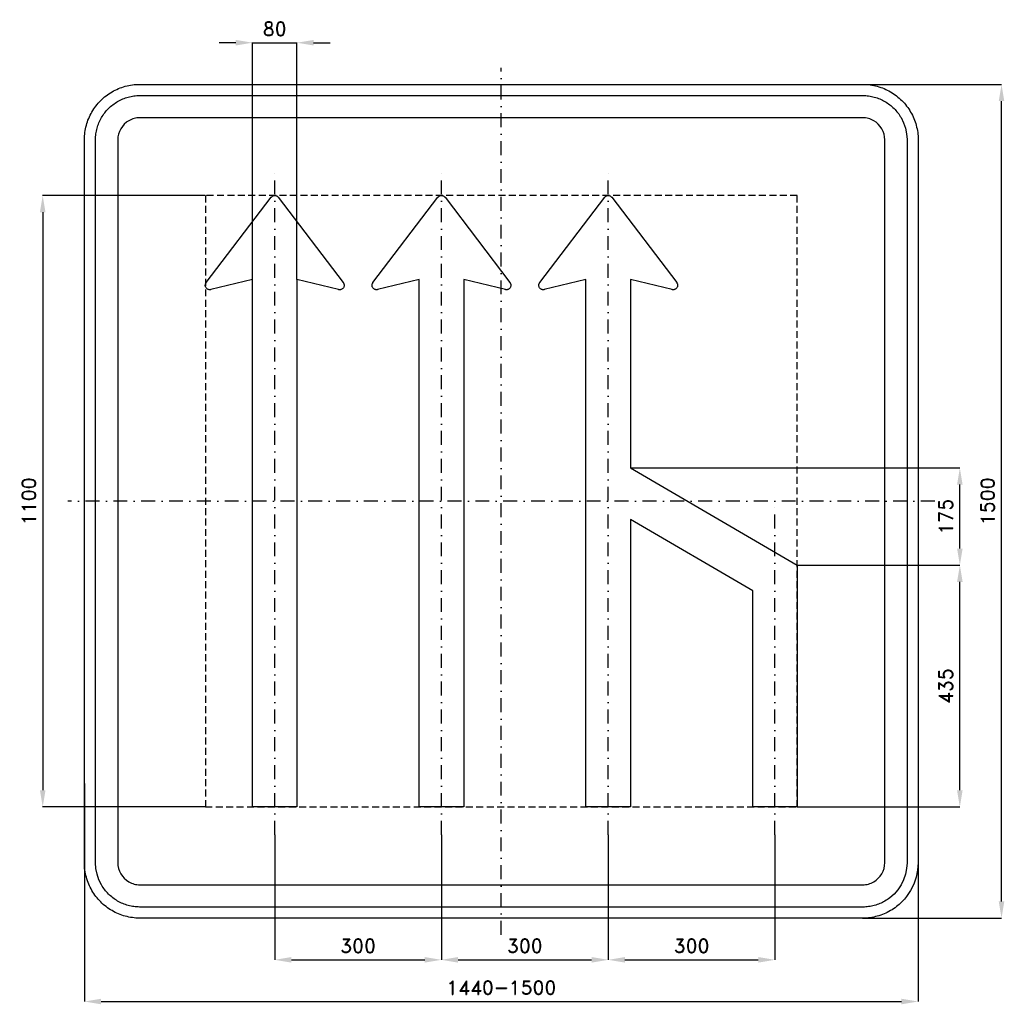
# Model space of a CAD drawing. Header units: millimetres. Extents: x -866 to 905, y -905 to 866.
import ezdxf

# ---------------------------------------------------------------- set-up
doc = ezdxf.new("R2010")
doc.units = ezdxf.units.MM
doc.header["$LTSCALE"] = 5
doc.linetypes.add('ČERCHOVANÁX2', pattern=[2, 1, -0.5, 0, -0.5])
doc.linetypes.add('ČÁRKOVANÁX2', pattern=[1.5, 1, -0.5])
doc.layers.add('Kóty', color=2, linetype='Continuous')
doc.layers.add('Značka', color=7, linetype='Continuous')
doc.styles.get("Standard").update_dxf_attribs({"font": 'romand.shx', "height": 25})
doc.dimstyles.get("Standard").update_dxf_attribs({"dimtxt": 25, "dimasz": 30, "dimexe": 0.18, "dimexo": 0.0625, "dimgap": 12.5, "dimtad": 1, "dimdec": 0, "dimzin": 0, "dimdsep": 46, "dimtxsty": 'Standard', "dimcen": 0.09, "dimadec": 0, "dimazin": 0, "dimtfac": 1, "dimtdec": 0, "dimtofl": 0, "dimtmove": 0, "dimatfit": 3, "dimfxl": 1, "dimtolj": 1, "dimtzin": 0, "dimarcsym": 0})

# ---------------------------------------------------------------- blocks, each defined once
blk = doc.blocks.new('*D0')
at = {"layer": 'Defpoints', "color": 0, "transparency": 16777216}
for p in [(-750, -507.4), (750, -603.9), (750, -900)]:
    blk.add_point(p, dxfattribs=at)
at = {"layer": 'Kóty', "color": 0, "lineweight": -2, "transparency": 16777216}
for p, q in [((-750, -507.5), (-750, -900.2)), ((750, -603.9), (750, -900.2)), ((-720, -900), (720, -900))]:
    blk.add_line(p, q, dxfattribs=at)
at = {"layer": 'Kóty', "color": 0, "transparency": 16777216}
for points in [[(-720, -895), (-720, -905), (-750, -900)], [(720, -895), (720, -905), (750, -900)]]:
    blk.add_solid(points, dxfattribs=at)
at = {"layer": 'Kóty', "color": 0, "transparency": 16777216, "insert": (0, -875), "char_height": 25, "attachment_point": 5}
blk.add_mtext('\\A1;1440-1500', dxfattribs=at)
blk = doc.blocks.new('*D1')
at = {"layer": 'Defpoints', "color": 0, "transparency": 16777216}
for p in [(-532.396, 550), (-825, -550), (-532.396, -550)]:
    blk.add_point(p, dxfattribs=at)
at = {"layer": 'Kóty', "color": 0, "lineweight": -2, "transparency": 16777216}
for p, q in [((-532.4585, 550), (-825.18, 550)), ((-825, 520), (-825, -520)), ((-532.4585, -550), (-825.18, -550))]:
    blk.add_line(p, q, dxfattribs=at)
at = {"layer": 'Kóty', "color": 0, "transparency": 16777216}
for points in [[(-830, 520), (-820, 520), (-825, 550)], [(-830, -520), (-820, -520), (-825, -550)]]:
    blk.add_solid(points, dxfattribs=at)
at = {"layer": 'Kóty', "color": 0, "transparency": 16777216, "insert": (-850, 0), "char_height": 25, "attachment_point": 5, "rotation": 90}
blk.add_mtext('\\A1;1100', dxfattribs=at)
blk = doc.blocks.new('*D2')
at = {"layer": 'Defpoints', "color": 0, "transparency": 16777216}
for p in [(-367.61, 824.9375), (-447.61, 399.1475), (-367.61, 399.1475)]:
    blk.add_point(p, dxfattribs=at)
at = {"layer": 'Kóty', "color": 0, "lineweight": -2, "transparency": 16777216}
for p, q in [((-477.61, 824.9375), (-507.61, 824.9375)), ((-447.61, 399.21), (-447.61, 825.1175)), ((-367.61, 399.21), (-367.61, 825.1175)), ((-337.61, 824.9375), (-307.61, 824.9375))]:
    blk.add_line(p, q, dxfattribs=at)
at = {"layer": 'Kóty', "color": 0, "transparency": 16777216}
for points in [[(-477.61, 829.9375), (-477.61, 819.9375), (-447.61, 824.9375)], [(-337.61, 829.9375), (-337.61, 819.9375), (-367.61, 824.9375)]]:
    blk.add_solid(points, dxfattribs=at)
at = {"layer": 'Kóty', "color": 0, "transparency": 16777216, "insert": (-407.61, 849.9375), "char_height": 25, "attachment_point": 5}
blk.add_mtext('\\A1;80', dxfattribs=at)
blk = doc.blocks.new('*D3')
at = {"layer": 'Defpoints', "color": 0, "transparency": 16777216}
for p in [(-407.61, -600), (-107.61, -600), (-107.61, -825)]:
    blk.add_point(p, dxfattribs=at)
at = {"layer": 'Kóty', "color": 0, "lineweight": -2, "transparency": 16777216}
for p, q in [((-407.61, -600.0625), (-407.61, -825.18)), ((-107.61, -600.0625), (-107.61, -825.18)), ((-377.61, -825), (-137.61, -825))]:
    blk.add_line(p, q, dxfattribs=at)
at = {"layer": 'Kóty', "color": 0, "transparency": 16777216}
for points in [[(-377.61, -820), (-377.61, -830), (-407.61, -825)], [(-137.61, -820), (-137.61, -830), (-107.61, -825)]]:
    blk.add_solid(points, dxfattribs=at)
at = {"layer": 'Kóty', "color": 0, "transparency": 16777216, "insert": (-257.61, -800), "char_height": 25, "attachment_point": 5}
blk.add_mtext('\\A1;300', dxfattribs=at)
blk = doc.blocks.new('*D4')
at = {"layer": 'Defpoints', "color": 0, "transparency": 16777216}
for p in [(-107.61, -600.0625), (192.39, -600), (192.39, -825)]:
    blk.add_point(p, dxfattribs=at)
at = {"layer": 'Kóty', "color": 0, "lineweight": -2, "transparency": 16777216}
for p, q in [((-107.61, -600.125), (-107.61, -825.18)), ((192.39, -600.0625), (192.39, -825.18)), ((-77.61, -825), (162.39, -825))]:
    blk.add_line(p, q, dxfattribs=at)
at = {"layer": 'Kóty', "color": 0, "transparency": 16777216}
for points in [[(-77.61, -820), (-77.61, -830), (-107.61, -825)], [(162.39, -820), (162.39, -830), (192.39, -825)]]:
    blk.add_solid(points, dxfattribs=at)
at = {"layer": 'Kóty', "color": 0, "transparency": 16777216, "insert": (42.39, -800), "char_height": 25, "attachment_point": 5}
blk.add_mtext('\\A1;300', dxfattribs=at)
blk = doc.blocks.new('*D5')
at = {"layer": 'Defpoints', "color": 0, "transparency": 16777216}
for p in [(192.39, -600.0625), (492.39, -600), (492.39, -825)]:
    blk.add_point(p, dxfattribs=at)
at = {"layer": 'Kóty', "color": 0, "lineweight": -2, "transparency": 16777216}
for p, q in [((192.39, -600.125), (192.39, -825.18)), ((492.39, -600.0625), (492.39, -825.18)), ((222.39, -825), (462.39, -825))]:
    blk.add_line(p, q, dxfattribs=at)
at = {"layer": 'Kóty', "color": 0, "transparency": 16777216}
for points in [[(222.39, -820), (222.39, -830), (192.39, -825)], [(462.39, -820), (462.39, -830), (492.39, -825)]]:
    blk.add_solid(points, dxfattribs=at)
at = {"layer": 'Kóty', "color": 0, "transparency": 16777216, "insert": (342.39, -800), "char_height": 25, "attachment_point": 5}
blk.add_mtext('\\A1;300', dxfattribs=at)
blk = doc.blocks.new('*D6')
at = {"layer": 'Defpoints', "color": 0, "transparency": 16777216}
for p in [(650.79, 750), (900, 750), (650, -750)]:
    blk.add_point(p, dxfattribs=at)
at = {"layer": 'Kóty', "color": 0, "lineweight": -2, "transparency": 16777216}
for p, q in [((650.8525, 750), (900.18, 750)), ((900, -720), (900, 720)), ((650.0625, -750), (900.18, -750))]:
    blk.add_line(p, q, dxfattribs=at)
at = {"layer": 'Kóty', "color": 0, "transparency": 16777216}
for points in [[(895, 720), (905, 720), (900, 750)], [(895, -720), (905, -720), (900, -750)]]:
    blk.add_solid(points, dxfattribs=at)
at = {"layer": 'Kóty', "color": 0, "transparency": 16777216, "insert": (875, 0), "char_height": 25, "attachment_point": 5, "rotation": 90}
blk.add_mtext('\\A1;1500', dxfattribs=at)
blk = doc.blocks.new('*D7')
at = {"layer": 'Defpoints', "color": 0, "transparency": 16777216}
for p in [(532.39, -115), (825, -115), (532.39, -550)]:
    blk.add_point(p, dxfattribs=at)
at = {"layer": 'Kóty', "color": 0, "lineweight": -2, "transparency": 16777216}
for p, q in [((532.4525, -115), (825.18, -115)), ((825, -520), (825, -145)), ((532.4525, -550), (825.18, -550))]:
    blk.add_line(p, q, dxfattribs=at)
at = {"layer": 'Kóty', "color": 0, "transparency": 16777216}
for points in [[(820, -145), (830, -145), (825, -115)], [(820, -520), (830, -520), (825, -550)]]:
    blk.add_solid(points, dxfattribs=at)
at = {"layer": 'Kóty', "color": 0, "transparency": 16777216, "insert": (800, -332.5), "char_height": 25, "attachment_point": 5, "rotation": 90}
blk.add_mtext('\\A1;435', dxfattribs=at)
blk = doc.blocks.new('*D8')
at = {"layer": 'Defpoints', "color": 0, "transparency": 16777216}
for p in [(232.39, 60), (825, 60), (532.4525, -115)]:
    blk.add_point(p, dxfattribs=at)
at = {"layer": 'Kóty', "color": 0, "lineweight": -2, "transparency": 16777216}
for p, q in [((232.4525, 60), (825.18, 60)), ((825, -85), (825, 30)), ((532.515, -115), (825.18, -115))]:
    blk.add_line(p, q, dxfattribs=at)
at = {"layer": 'Kóty', "color": 0, "transparency": 16777216}
for points in [[(820, 30), (830, 30), (825, 60)], [(820, -85), (830, -85), (825, -115)]]:
    blk.add_solid(points, dxfattribs=at)
at = {"layer": 'Kóty', "color": 0, "transparency": 16777216, "insert": (800, -27.5), "char_height": 25, "attachment_point": 5, "rotation": 90}
blk.add_mtext('\\A1;175', dxfattribs=at)

msp = doc.modelspace()

# ---------------------------------------------------------------- linework, layer by layer
at = {"layer": 'Kóty'}
msp.add_lwpolyline([(-447.61, 824.9375), (-367.61, 824.9375)], dxfattribs=at)
at = {"layer": 'Značka', "color": 6, "linetype": 'ČERCHOVANÁX2', "ltscale": 5}
for points in [[(0, -780), (0, 780)], [(-407.61, -600), (-407.61, 600)], [(-107.61, -600), (-107.61, 600)], [(192.39, -600), (192.39, 600)], [(780, 0), (-780, 0)], [(492.39, -600), (492.39, 0)]]:
    msp.add_lwpolyline(points, dxfattribs=at)
at = {"layer": 'Značka', "color": 5}
for points in [[(-650, -750), (-650.39, -749.9988), (-650.79, -749.9969, -0.032183), (-663.7, -749.0925, -0.0354395), (-676.39, -746.4557, -0.036257), (-688.66, -742.3068, -0.0344302), (-700.23, -736.4713, -0.0337135), (-711, -729.2849, -0.034097), (-720.71, -720.7107, -0.0342145), (-729.29, -711.0064, -0.0342268), (-736.47, -700.2266, -0.0340428), (-742.27, -688.6512, -0.0334252), (-746.46, -676.3873, -0.0341747), (-749.14, -663.6918, -0.0367361), (-750, -650.785), (-750, -650.393), (-750, -650), (-750, 650), (-750, 650.39), (-750, 650.79, -0.0321975), (-749.09, 663.7, -0.0354674), (-746.46, 676.39, -0.0363203), (-742.31, 688.66, -0.0344709), (-736.47, 700.23, -0.0337211), (-729.29, 711, -0.0340992), (-720.71, 720.71, -0.0342018), (-711.01, 729.29, -0.0342246), (-700.23, 736.47, -0.0340515), (-688.65, 742.27, -0.0334153), (-676.39, 746.46, -0.0341236), (-663.69, 749.14, -0.0367442), (-650.79, 750), (-650.39, 750), (-650, 750), (650, 750), (650.39, 750), (650.79, 750, -0.0321821), (663.7, 749.09, -0.0354474), (676.39, 746.46, -0.0362719), (688.66, 742.31, -0.0344334), (700.23, 736.47, -0.0337229), (711, 729.28, -0.0340912), (720.71, 720.71, -0.0342207), (729.29, 711.01, -0.0342246), (736.47, 700.23, -0.0340384), (742.27, 688.65, -0.0334249), (746.46, 676.39, -0.034173), (749.14, 663.69, -0.0367364), (750, 650.79), (750, 650.39), (750, 650), (750, -650), (750, -650.393), (750, -650.785), (749.09, -663.6978), (746.46, -676.3873), (742.31, -688.6591), (736.47, -700.2266), (729.28, -711.0042, -0.0341063), (720.71, -720.7107, -0.0342027), (711.01, -729.2931, -0.034227), (700.23, -736.4713, -0.0340442), (688.65, -742.2651, -0.0334113), (676.39, -746.4557, -0.0341218), (663.69, -749.1355, -0.0367434), (650.79, -749.9969), (650.39, -749.9989), (650, -750), (-650, -750)], [(-650, -730), (-650.31, -729.9991), (-650.63, -729.9975, -0.0321839), (-660.96, -729.274, -0.035448), (-671.11, -727.1646, -0.0362817), (-680.93, -723.8454, -0.0344216), (-690.18, -719.1771, -0.0337453), (-698.8, -713.4279, -0.0341022), (-706.57, -706.5685, -0.034186), (-713.43, -698.8051, -0.0342028), (-719.18, -690.1812), (-723.81, -680.921), (-727.16, -671.1098), (-729.31, -660.9534), (-730, -650.628), (-730, -650.314), (-730, -650), (-730, 650), (-730, 650.31), (-730, 650.63, -0.0321794), (-729.27, 660.96, -0.0354889), (-727.16, 671.11, -0.0362814), (-723.85, 680.93, -0.0344198), (-719.18, 690.18, -0.033728), (-713.43, 698.8, -0.0340731), (-706.57, 706.57, -0.0342387), (-698.81, 713.43, -0.0341991), (-690.18, 719.18, -0.0340344), (-680.92, 723.81, -0.0334143), (-671.11, 727.16, -0.0341236), (-660.95, 729.31, -0.0367402), (-650.63, 730), (-650.31, 730), (-650, 730), (650, 730), (650.31, 730), (650.63, 730, -0.032183), (660.96, 729.27, -0.0354467), (671.11, 727.16, -0.0362744), (680.93, 723.85, -0.0344144), (690.18, 719.18, -0.033745), (698.8, 713.43, -0.0340968), (706.57, 706.57, -0.0341871), (713.43, 698.81, -0.0342063), (719.18, 690.18), (723.81, 680.92), (727.16, 671.11), (729.31, 660.95), (730, 650.63), (730, 650.31), (730, 650), (730, -650), (730, -650.314), (730, -650.628), (729.27, -660.9582), (727.16, -671.1098), (723.85, -680.9273), (719.18, -690.1812), (713.43, -698.8034), (706.57, -706.5685), (698.81, -713.4345, -0.0342057), (690.18, -719.1771, -0.0340314), (680.92, -723.8121, -0.0334215), (671.11, -727.1646, -0.0341218), (660.95, -729.3084, -0.0367439), (650.63, -729.9975), (650.31, -729.9991), (650, -730), (-650, -730)], [(-650, -690), (650, -690), (650.16, -689.9995), (650.31, -689.9988, 0.0321848), (655.48, -689.637, 0.0354594), (660.55, -688.5823, 0.0362767), (665.46, -686.9227), (670.09, -684.5885), (674.4, -681.714), (678.28, -678.2843), (681.72, -674.4026), (684.59, -670.0906), (686.91, -665.4605), (688.58, -660.5549), (689.65, -655.4767), (690, -650.314), (690, -650.157), (690, -650), (690, 650), (690, 650.16), (690, 650.31), (689.64, 655.48), (688.58, 660.55), (686.92, 665.46), (684.59, 670.09), (681.71, 674.4), (678.28, 678.28), (674.4, 681.72), (670.09, 684.59), (665.46, 686.91, 0.0334086), (660.55, 688.58, 0.0341855), (655.48, 689.65, 0.0367465), (650.31, 690), (650.16, 690), (650, 690), (-650, 690), (-650.16, 690), (-650.31, 690, 0.0321848), (-655.48, 689.64, 0.0354579), (-660.55, 688.58, 0.0362712), (-665.46, 686.92, 0.0343823), (-670.09, 684.59, 0.0336505), (-674.4, 681.71), (-678.28, 678.28), (-681.72, 674.4), (-684.59, 670.09), (-686.91, 665.46), (-688.58, 660.55), (-689.65, 655.48), (-690, 650.31), (-690, 650.16), (-690, 650), (-690, -650), (-690, -650.157), (-690, -650.314), (-689.64, -655.4791), (-688.58, -660.5549), (-686.92, -665.4636), (-684.59, -670.0906), (-681.71, -674.4017), (-678.28, -678.2843), (-674.4, -681.7172), (-670.09, -684.5885), (-665.46, -686.9061, 0.0334044), (-660.55, -688.5823, 0.0341611), (-655.48, -689.6542, 0.0367494), (-650.31, -689.9988), (-650.16, -689.9996), (-650, -690)], [(-367.61, -550), (-447.61, -550), (-447.61, 375.21), (-447.61, 399.21), (-522.57, 380.66), (-522.96, 380.58, -0.00983344), (-523.34, 380.51, -0.0526136), (-524.91, 380.43, -0.052733), (-526.47, 380.68, -0.0654477), (-528.31, 381.38, -0.0654639), (-529.9, 382.54, -0.0653602), (-531.19, 384.03, -0.065197), (-532.05, 385.8, -0.0648788), (-532.47, 387.72, -0.0637386), (-532.39, 389.68, -0.0526484), (-532.01, 391.22, -0.0574868), (-531.3, 392.62, -0.011509), (-531.09, 392.95, -0.00396049), (-530.86, 393.27), (-413.97, 546.85), (-413.74, 547.13, -0.00967815), (-413.5, 547.41, -0.0490339), (-412.42, 548.4, -0.049153), (-411.16, 549.17, -0.061127), (-409.43, 549.8, -0.0614012), (-407.61, 550, -0.0610277), (-405.78, 549.8, -0.0594687), (-404.05, 549.17, -0.0491437), (-402.79, 548.41, -0.0536372), (-401.71, 547.41), (-401.47, 547.13), (-401.24, 546.85), (-284.35, 393.27), (-284.13, 392.95), (-283.91, 392.62, -0.0524969), (-283.21, 391.21, -0.0526758), (-282.82, 389.68, -0.0655011), (-282.74, 387.72, -0.0654033), (-283.16, 385.8, -0.0653323), (-284.02, 384.03, -0.0652546), (-285.31, 382.54, -0.0648494), (-286.9, 381.39, -0.0636896), (-288.74, 380.68, -0.0526969), (-290.3, 380.42, -0.0574452), (-291.87, 380.51), (-292.26, 380.58), (-292.64, 380.66), (-367.61, 399.21), (-367.61, 375.21), (-367.61, -550)], [(-67.61, -550), (-147.61, -550), (-147.61, 375.21), (-147.61, 399.21), (-222.57, 380.66), (-222.96, 380.58, -0.00989184), (-223.34, 380.51, -0.0526056), (-224.91, 380.43, -0.052725), (-226.47, 380.68, -0.0654477), (-228.31, 381.38, -0.0654308), (-229.91, 382.54, -0.0653602), (-231.19, 384.03, -0.0651394), (-232.05, 385.8, -0.0648191), (-232.47, 387.72, -0.0637386), (-232.39, 389.68, -0.0526484), (-232.01, 391.22, -0.0576258), (-231.3, 392.62), (-231.09, 392.95), (-230.86, 393.27), (-113.97, 546.85), (-113.74, 547.13), (-113.5, 547.41, -0.0490933), (-112.42, 548.4, -0.0491065), (-111.16, 549.17, -0.0610621), (-109.43, 549.8, -0.0613931), (-107.61, 550, -0.0610358), (-105.78, 549.8, -0.0594878), (-104.05, 549.17, -0.0490976), (-102.79, 548.41, -0.0535309), (-101.71, 547.41), (-101.47, 547.13), (-101.24, 546.85), (15.65, 393.27), (15.87, 392.95), (16.09, 392.62, -0.0525682), (16.79, 391.21, -0.0526), (17.18, 389.68, -0.0655633), (17.26, 387.72, -0.0654648), (16.83, 385.8, -0.0651667), (15.98, 384.03, -0.0652493), (14.69, 382.54, -0.0648559), (13.1, 381.39, -0.0636449), (11.26, 380.68, -0.0527054), (9.7, 380.42, -0.0574541), (8.13, 380.51), (7.74, 380.58), (7.36, 380.66), (-67.61, 399.21), (-67.61, 375.21), (-67.61, -550)], [(232.39, 60), (532.39, -115), (532.39, -550), (452.39, -550), (452.39, -160.95), (232.39, -32.62), (232.39, -550), (152.39, -550), (152.39, 375.21), (152.39, 399.21), (77.43, 380.66), (77.04, 380.58), (76.66, 380.51, -0.0526056), (75.09, 380.43, -0.052725), (73.53, 380.68, -0.0654477), (71.69, 381.38, -0.0654308), (70.09, 382.54, -0.0653602), (68.81, 384.03, -0.0651394), (67.95, 385.8, -0.0648191), (67.53, 387.72, -0.0637386), (67.61, 389.68, -0.0526484), (67.99, 391.22, -0.0576258), (68.7, 392.62), (68.91, 392.95), (69.14, 393.27), (186.03, 546.85), (186.26, 547.13), (186.5, 547.41, -0.0490933), (187.58, 548.4, -0.0491065), (188.84, 549.17, -0.0610621), (190.57, 549.8, -0.0613931), (192.39, 550, -0.0610358), (194.22, 549.8, -0.0594878), (195.95, 549.17, -0.0490976), (197.21, 548.41, -0.0535309), (198.29, 547.41), (198.53, 547.13), (198.76, 546.85), (315.65, 393.27), (315.87, 392.95), (316.09, 392.62, -0.0525682), (316.79, 391.21, -0.0526), (317.18, 389.68, -0.0655633), (317.26, 387.72, -0.0654648), (316.83, 385.8, -0.0651667), (315.98, 384.03, -0.0652493), (314.69, 382.54, -0.0648559), (313.1, 381.39, -0.0636449), (311.26, 380.68, -0.0527054), (309.7, 380.42, -0.0574541), (308.13, 380.51), (307.74, 380.58), (307.36, 380.66), (232.39, 399.21), (232.39, 375.21), (232.39, 60)]]:
    msp.add_lwpolyline(points, format="xyb", dxfattribs=at)
at = {"layer": 'Značka', "color": 6, "linetype": 'ČÁRKOVANÁX2', "ltscale": 2.5}
msp.add_lwpolyline([(-532.396, -550), (532.39, -550), (532.39, 550), (-532.396, 550)], close=True, dxfattribs=at)

# ---------------------------------------------------------------- dimensions: what is measured, and where the dimension line sits
at = {"layer": 'Kóty'}
for base, p1, p2, picture, middle in [((-367.61, 824.9375), (-447.61, 399.1475), (-367.61, 399.1475), '*D2', (-407.61, 849.9375)), ((-107.61, -825), (-407.61, -600), (-107.61, -600), '*D3', (-257.61, -800)), ((192.39, -825), (-107.61, -600.0625), (192.39, -600), '*D4', (42.39, -800)), ((492.39, -825), (192.39, -600.0625), (492.39, -600), '*D5', (342.39, -800))]:
    dim = msp.add_linear_dim(base=base, p1=p1, p2=p2, dimstyle='Standard', dxfattribs=at)
    dim.commit()
    dim.dimension.update_dxf_attribs({"geometry": picture, "text_midpoint": middle})
for base, p1, p2, picture, middle in [((900, 750), (650, -750), (650.79, 750), '*D6', (875, 0)), ((-825, -550), (-532.396, 550), (-532.396, -550), '*D1', (-850, 0)), ((825, 60), (532.4525, -115), (232.39, 60), '*D8', (800, -27.5)), ((825, -115), (532.39, -550), (532.39, -115), '*D7', (800, -332.5))]:
    dim = msp.add_linear_dim(base=base, p1=p1, p2=p2, angle=90, dimstyle='Standard', dxfattribs=at)
    dim.commit()
    dim.dimension.update_dxf_attribs({"geometry": picture, "text_midpoint": middle})
dim = msp.add_linear_dim(base=(750, -900), p1=(-750, -507.4144), p2=(750, -603.8615), text='1440-1500', dimstyle='Standard', dxfattribs=at)
dim.commit()
dim.dimension.update_dxf_attribs({"geometry": '*D0', "text_midpoint": (0, -875)})

doc.saveas('drawing.dxf')
